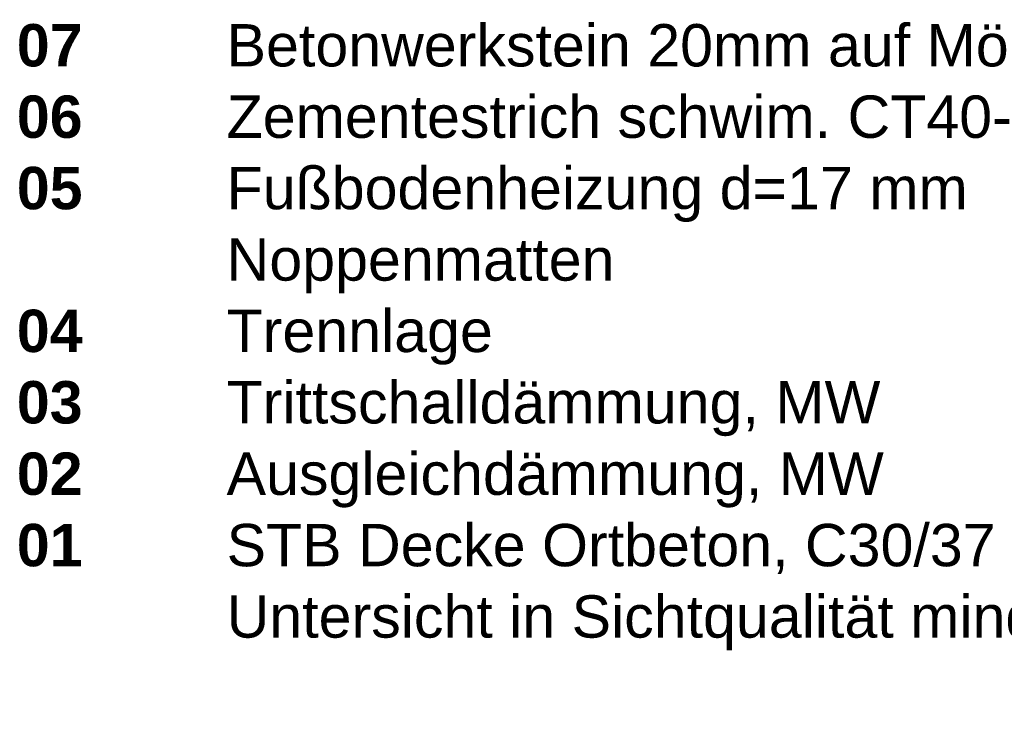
# Model space of a CAD drawing. Header units: metres. Extents: x 0.4 to 30.1, y -10.7 to 8.6.
# Tile 195 of 256: x 6.381 to 6.968, y 0.091 to 0.509. Entities that reach past the tile are written whole.
import ezdxf

# ---------------------------------------------------------------- set-up
doc = ezdxf.new("R2010")
doc.units = ezdxf.units.M
doc.layers.add('_Bodenaufbauten 20230510 (2D)', color=7, linetype='Continuous', lineweight=9)
doc.layers.add('Keine', color=7, linetype='Continuous', lineweight=9)
doc.styles.add('Arial (bold)', font='arialbd.ttf')

# ---------------------------------------------------------------- blocks, each defined once
blk = doc.blocks.new('Bodenaufbauten 20230510 (2D)')
at = {"layer": 'Keine', "color": 7, "insert": (6.3794, 0.50632), "char_height": 0.0252181, "attachment_point": 1, "line_spacing_factor": 1.011258, "style": 'Arial (bold)'}
blk.add_mtext('\\pxt4.957;07^I{\\fArial|b0|i0|c0|p0;Betonwerkstein 20mm auf Mörtelbett 15mm\\P}06 ^I{\\fArial|b0|i0|c0|p0;Zementestrich schwim. }{\\fArial|b0|i0|c0|p0;CT40-F5}{\\fArial|b0|i0|c0|p0;\\P}05{\\fArial|b0|i0|c0|p0; ^IFußbodenheizung d=17 mm \\P     ^INoppenmatten}{\\fArial|b0|i0|c0|p0;\\C1;\\P}04{\\fArial|b0|i0|c0|p0; ^ITrennlage\\P}03{\\fArial|b0|i0|c0|p0; ^ITrittschalldämmung, MW\\P}02{\\fArial|b0|i0|c0|p0; ^IAusgleichdämmung, MW}{\\fArial|b0|i0|c0|p0;\\P}01{\\fArial|b0|i0|c0|p0; ^ISTB Decke Ortbeton, C30/37\\P ^IUntersicht in Sichtqualität mind. SB 3}', dxfattribs=at)

msp = doc.modelspace()

# ---------------------------------------------------------------- block references
at = {"layer": '_Bodenaufbauten 20230510 (2D)'}
msp.add_blockref('Bodenaufbauten 20230510 (2D)', (0, 0), dxfattribs=at)

doc.saveas('drawing.dxf')
